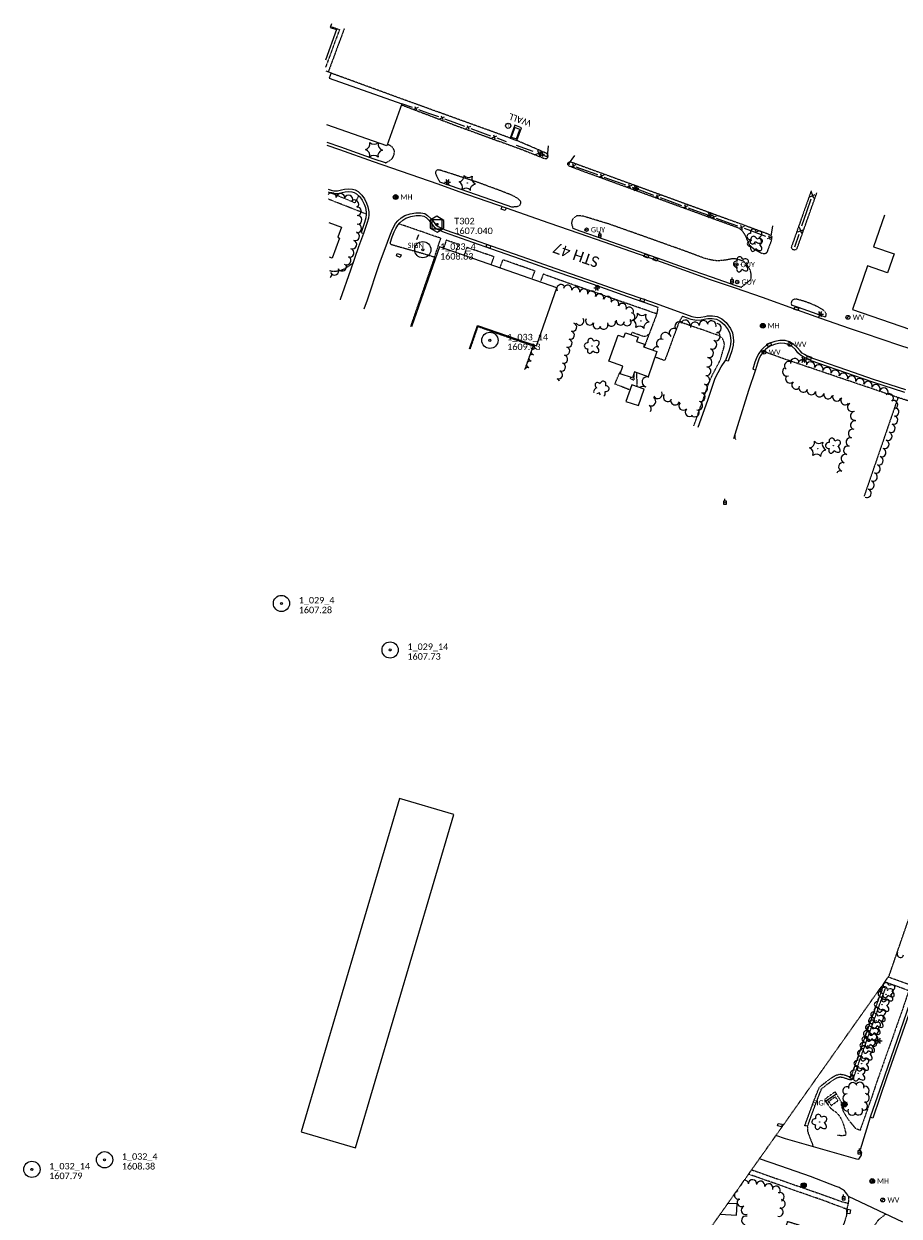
# Model space of a CAD drawing. Extents: x 386237 to 390135, y 96958 to 113752.
# Tile 16 of 116: x 386454 to 387263, y 98474 to 99576. Entities that reach past the tile are written whole.
import ezdxf
from ezdxf.enums import TextEntityAlignment as Align
from ezdxf.lldxf.tags import DXFTag

# ---------------------------------------------------------------- set-up
doc = ezdxf.new("R2010")
doc.units = 0
doc.header["$MEASUREMENT"] = 0
doc.linetypes.add('Wisdot3', pattern=[0.1875, 0.125, -0.0625])
doc.linetypes.add('Wisdot5', pattern=[0.1, 0.05, -0.05])
for name, color, linetype, lineweight in [('E_BLD', 231, 'Continuous', 25), ('E_DRN', 41, 'Continuous', 18), ('E_DWY', 51, 'Wisdot3', 18), ('E_LAND_Vegetation', 81, 'Continuous', 18), ('E_LTG', 21, 'Continuous', 25), ('E_MAP_Control', 131, 'Continuous', 18), ('E_MAP_GridLines', 131, 'Continuous', 18), ('E_MAP_Limits', 81, 'Wisdot3', 18), ('E_MAP_PassPoints', 41, 'Continuous', 18), ('E_MISCPROP', 31, 'Continuous', 18), ('E_MISCPROP_Railing', 31, 'Continuous', 18), ('E_MISCPROP_Solid', 231, 'Continuous', 18), ('E_PATH_Sidewalk', 51, 'Wisdot5', 18), ('E_RDWY', 21, 'Continuous', 25), ('E_RDWY_Name', 21, 'Continuous', 18), ('E_SGN', 21, 'Continuous', 18), ('E_UTL_EGuyWire', 201, 'Continuous', 25), ('E_UTL_EPowerPole', 231, 'Eelec', 25), ('E_UTL_MH', 31, 'Continuous', 18), ('E_UTL_SAN', 81, 'Continuous', 25), ('E_UTL_W', 171, 'Continuous', 25), ('E_WAL', 41, 'Continuous', 25)]:
    doc.layers.add(name, color=color, linetype=linetype, lineweight=lineweight)
doc.styles.add('CalibriLight', font='calibril.ttf')
tags = doc.linetypes.add('Eelec', pattern='A,0.275,-0.05,["E",CalibriLight,S=0.07,R=0,X=-0.025,Y=-0.035],-0.05,0.875', length=1.25).pattern_tags.tags
tags[6] = DXFTag(74, 10)

# ---------------------------------------------------------------- blocks, each defined once
blk = doc.blocks.new('PP')
at = {"layer": 'E_MAP_PassPoints', "lineweight": 0}
for radius in [7.5, 0.96]:
    blk.add_circle((0, 0), radius, dxfattribs=at)
blk = doc.blocks.new('TP_2')
at = {"layer": 'E_MAP_Control', "lineweight": 0, "flags": 128}
for points in [[(-6.4, 3.8), (-6.4, -3.6), (0, -7.4), (6.4, -3.7), (6.4, 3.6), (-0.1, 7.4)], [(-4.5, -4.5), (-4.5, 4.5), (4.5, 4.5), (4.5, -4.5)]]:
    blk.add_lwpolyline(points, close=True, dxfattribs=at)
at = {"layer": 'E_MAP_Control', "lineweight": 0}
blk.add_circle((0, 0), 0.871, dxfattribs=at)
blk = doc.blocks.new('PP_4')
at = {"layer": 'E_MAP_PassPoints', "lineweight": 0}
for radius in [7.5, 0.96]:
    blk.add_circle((0, 0), radius, dxfattribs=at)
blk = doc.blocks.new('PP_5')
at = {"layer": 'E_MAP_PassPoints', "lineweight": 0}
for radius in [7.5, 0.96]:
    blk.add_circle((0, 0), radius, dxfattribs=at)
blk = doc.blocks.new('PP_8')
at = {"layer": 'E_MAP_PassPoints', "lineweight": 0}
for radius in [7.5, 0.96]:
    blk.add_circle((0, 0), radius, dxfattribs=at)
blk = doc.blocks.new('PP_9')
at = {"layer": 'E_MAP_PassPoints', "lineweight": 0}
for radius in [7.5, 0.96]:
    blk.add_circle((0, 0), radius, dxfattribs=at)
blk = doc.blocks.new('INLET')
at = {"color": 0, "linetype": 'ByBlock', "lineweight": -2, "transparency": 16777216, "flags": 128}
blk.add_lwpolyline([(-7.5, 10), (7.5, 10), (7.5, 0), (-7.5, 0)], close=True, dxfattribs=at)
blk = doc.blocks.new('LPOL')
at = {"color": 0, "linetype": 'ByBlock', "lineweight": -2, "transparency": 16777216}
for p, q in [((-4, 0), (-1.5, 0)), ((-0.8, 1.3), (-2, 3.5)), ((0.8, 1.3), (2, 3.5)), ((1.5, 0), (4, 0)), ((-2, -3.5), (-0.8, -1.3)), ((2, -3.5), (0.8, -1.3))]:
    blk.add_line(p, q, dxfattribs=at)
for radius in [1.5, 1.5, 1.5, 0.125]:
    blk.add_circle((0, 0), radius, dxfattribs=at)
blk = doc.blocks.new('MH')
at = {"color": 0, "linetype": 'ByBlock', "lineweight": -2, "transparency": 16777216}
for radius in [5, 4, 1.5]:
    blk.add_circle((0, 0), radius, dxfattribs=at)
at = {"color": 0, "linetype": 'ByBlock', "lineweight": -2, "transparency": 16777216, "style": 'CalibriLight'}
blk.add_text('MH', height=10.8, dxfattribs=at).set_placement((10, 0), align=Align.MIDDLE_LEFT)
blk = doc.blocks.new('CTRE')
at = {"color": 0, "linetype": 'ByBlock', "lineweight": -2, "transparency": 16777216}
blk.add_circle((0, 0), 0.223, dxfattribs=at)
for centre, start, end in [((-12, 9), 280.2067, 5.9716), ((-13.8, -5.9), 340.2113, 65.9762), ((1.8, 14.9), 220.2113, 305.9762), ((13.8, 5.9), 160.2113, 245.9762), ((-1.8, -14.9), 40.2113, 125.9762)]:
    blk.add_arc(centre, 7.87, start, end, dxfattribs=at)
at = {"color": 0, "linetype": 'ByBlock', "lineweight": -2, "transparency": 16777216, "extrusion": (0, 0, -1)}
blk.add_arc((-12, -9), 7.87, 354.0728, 79.7489, dxfattribs=at)
blk = doc.blocks.new('POLE')
at = {"color": 0, "linetype": 'ByBlock', "lineweight": -2, "transparency": 16777216}
for radius in [4.46, 3.35, 2.23, 1.12]:
    blk.add_circle((0, 0), radius, dxfattribs=at)
blk = doc.blocks.new('PPOL')
at = {"color": 0, "linetype": 'ByBlock', "lineweight": -2, "transparency": 16777216}
blk.add_line((-0.1, 4.5), (-0.1, 11.6), dxfattribs=at)
at = {"color": 0, "linetype": 'ByBlock', "lineweight": -2, "transparency": 16777216, "flags": 128}
blk.add_lwpolyline([(-4.6, -4.5), (4.4, -4.5), (4.4, 4.5), (-4.6, 4.5)], close=True, dxfattribs=at)
at = {"color": 0, "linetype": 'ByBlock', "lineweight": -2, "transparency": 16777216}
blk.add_circle((0, 0), 0.582, dxfattribs=at)
blk = doc.blocks.new('SIGN')
at = {"color": 0, "linetype": 'ByBlock', "lineweight": -2, "transparency": 16777216, "style": 'CalibriLight'}
blk.add_text('SIGN', height=12, dxfattribs=at).set_placement((0, 0), align=Align.MIDDLE_CENTER)
blk = doc.blocks.new('TANK')
at = {"color": 0, "linetype": 'ByBlock', "lineweight": -2, "transparency": 16777216}
blk.add_circle((0, 0), 10.9, dxfattribs=at)
at = {"color": 0, "linetype": 'ByBlock', "lineweight": -2, "transparency": 16777216, "style": 'CalibriLight'}
blk.add_text('T', height=10.8, dxfattribs=at).set_placement((0, 0), align=Align.MIDDLE_CENTER)
blk = doc.blocks.new('DTRE')
at = {"color": 0, "linetype": 'ByBlock', "lineweight": -2, "transparency": 16777216}
blk.add_circle((-0.2, 0), 0.183, dxfattribs=at)
for centre, major_axis, ratio in [((-5.9, 0.2), (4.93, -0.12), 0.832022), ((-1.9, 5.3), (1.36, -4.98), 0.782863), ((4.1, 2.7), (-5.27, -2.93), 0.691916), ((-2.5, -5.2), (1.8, 4.86), 0.716896), ((3.5, -3.7), (-5.01, 4.58), 0.560249)]:
    blk.add_ellipse(centre, major_axis=major_axis, ratio=ratio, start_param=1.570796, end_param=4.712389, dxfattribs=at)
blk = doc.blocks.new('WV')
at = {"color": 0, "linetype": 'ByBlock', "lineweight": -2, "transparency": 16777216}
blk.add_line((-2.8, -2.8), (2.8, 2.8), dxfattribs=at)
blk.add_circle((0, 0), 4, dxfattribs=at)
at = {"color": 0, "linetype": 'ByBlock', "lineweight": -2, "transparency": 16777216, "style": 'CalibriLight'}
blk.add_text('WV', height=10.8, dxfattribs=at).set_placement((10, 0), align=Align.MIDDLE_LEFT)
blk = doc.blocks.new('SAMH')
at = {"color": 0, "linetype": 'ByBlock', "lineweight": -2, "transparency": 16777216}
for radius in [5, 4, 1.5]:
    blk.add_circle((0, 0), radius, dxfattribs=at)
at = {"color": 0, "linetype": 'ByBlock', "lineweight": -2, "transparency": 16777216, "style": 'CalibriLight'}
blk.add_text('MH', height=10.8, dxfattribs=at).set_placement((10, 0), align=Align.MIDDLE_LEFT)
blk = doc.blocks.new('GUY')
at = {"color": 0, "linetype": 'ByBlock', "lineweight": -2, "transparency": 16777216}
for radius in [4, 0.5]:
    blk.add_circle((0, 0), radius, dxfattribs=at)
at = {"color": 0, "linetype": 'ByBlock', "lineweight": -2, "transparency": 16777216, "style": 'CalibriLight'}
blk.add_text('GUY', height=12, dxfattribs=at).set_placement((10, 0), align=Align.MIDDLE_LEFT)

msp = doc.modelspace()

# ---------------------------------------------------------------- linework, layer by layer
at = {"layer": 'E_BLD'}
for p, q in [((386742.8, 99571), (386732.6, 99542.7)), ((386738.1, 99576.3), (386736.9, 99573)), ((386736.9, 99573), (386742.8, 99571)), ((386732.8, 99532.9), (386737.8, 99531.1)), ((386737.8, 99531.1), (386736, 99526)), ((386736, 99526), (386736, 99526)), ((386736, 99526), (386803.2, 99502.4)), ((386803.2, 99502.4), (386789.5, 99463.4)), ((386803.2, 99502.4), (386803.2, 99502.4)), ((386789.5, 99463.4), (386733.8, 99483)), ((386907.6, 99480.3), (386904.4, 99471.6)), ((386912.4, 99478.5), (386907.6, 99480.3)), ((386904.4, 99471.6), (386909.2, 99469.8)), ((386909.2, 99469.8), (386912.4, 99478.5)), ((386735.7, 99392.6), (386747.3, 99388.4)), ((387249.6, 99399.2), (387239.6, 99370.1)), ((386747.3, 99388.4), (386743.9, 99378.9)), ((386747.3, 99388.4), (386747.3, 99388.4)), ((386745.6, 99378.2), (386738.8, 99359.6)), ((386743.9, 99378.9), (386745.6, 99378.2)), ((386838, 99370.1), (386812.2, 99296.2)), ((386946.6, 99332.1), (386838, 99370.1)), ((387239.6, 99370.1), (387239.6, 99370.1)), ((387239.6, 99370.1), (387258.5, 99363.6)), ((386738.8, 99359.6), (386736.4, 99360.5)), ((386738.8, 99359.6), (386738.8, 99359.6)), ((387258.5, 99363.6), (387252.5, 99346.1)), ((387233.9, 99352.5), (387220, 99312.2)), ((387252.5, 99346.1), (387233.9, 99352.5)), ((387233.9, 99352.5), (387233.9, 99352.5)), ((387252.5, 99346.1), (387252.5, 99346.1)), ((386927.8, 99278.4), (386946.6, 99332.1)), ((386946.6, 99332.1), (386946.6, 99332.1)), ((387220, 99312.2), (387220, 99312.2)), ((387220, 99312.2), (387281.6, 99291)), ((386865.7, 99275.9), (386873.3, 99297.4)), ((386873.3, 99297.4), (386873.3, 99297.4)), ((386873.3, 99297.4), (386927.8, 99278.4)), ((386994.8, 99264.2), (387003.2, 99288.5)), ((387003.2, 99288.5), (387003.2, 99288.5)), ((387003.2, 99288.5), (387008.7, 99286.6)), ((387008.7, 99286.6), (387010.1, 99290.5)), ((387008.7, 99286.6), (387008.7, 99286.6)), ((387010.1, 99290.5), (387010.1, 99290.5)), ((387010.1, 99290.5), (387021.8, 99286.5)), ((387021.8, 99286.5), (387020.4, 99282.5)), ((387020.4, 99282.5), (387020.4, 99282.5)), ((387020.4, 99282.5), (387027.6, 99280)), ((387027.6, 99280), (387026.7, 99277.6)), ((387026.7, 99277.6), (387039.2, 99273.3)), ((387027.6, 99280), (387027.6, 99280)), ((387039.2, 99273.3), (387031.2, 99250)), ((387039.2, 99273.3), (387039.2, 99273.3)), ((387007.6, 99259.8), (386994.8, 99264.2)), ((386994.8, 99264.2), (386994.8, 99264.2)), ((387005.1, 99252.7), (387007.6, 99259.8)), ((387007.6, 99259.8), (387007.6, 99259.8)), ((387016.5, 99248.8), (387005.1, 99252.7)), ((387005.1, 99252.7), (387005.1, 99252.7)), ((387018.4, 99254.4), (387016.5, 99248.8)), ((387031.2, 99250), (387018.4, 99254.4)), ((387018.4, 99254.4), (387018.4, 99254.4)), ((387015.8, 99242.6), (387010.5, 99227.2)), ((387027.3, 99238.6), (387015.8, 99242.6)), ((387022, 99223.2), (387027.3, 99238.6)), ((387027.3, 99238.6), (387027.3, 99238.6)), ((387010.5, 99227.2), (387022, 99223.2)), ((387113.5, 98485), (387104.8, 98485.6)), ((387112.9, 98474.6), (387113.5, 98485)), ((387097.7, 98475.6), (387112.9, 98474.6))]:
    msp.add_line(p, q, dxfattribs=at)
at = {"layer": 'E_DWY', "flags": 128}
for points in [[(386750, 99572), (386735.2, 99532)], [(386903.3, 99470.7), (386811.8, 99503.7), (386737.6, 99530.7)], [(386802.8, 99501.4), (386856, 99481.2), (386914.2, 99460.1), (386934.8, 99451.9), (386936.2, 99451.7), (386937.2, 99451.8), (386938.3, 99452.7), (386938.6, 99453.6), (386938.4, 99454.8), (386937.6, 99456.1), (386936.4, 99456.8), (386909.7, 99468.3)], [(386788, 99447.6), (386791.9, 99449.8), (386794.6, 99452.2), (386796, 99454.8), (386796.3, 99457), (386796.3, 99459.1), (386795.5, 99460.7), (386794.4, 99462.2), (386793.3, 99463.1), (386792.2, 99463.8), (386789.9, 99464.7)], [(386969, 99440.5), (386958.4, 99444.5), (386957.5, 99445), (386956.8, 99446), (386956.8, 99447.2), (386957.2, 99448), (386958.2, 99448.6), (386959.5, 99448.6), (386961, 99448.1), (387106, 99395.3)], [(386904.3, 99407), (386909, 99407.4), (386911.1, 99407.7), (386912.5, 99408.6), (386913.2, 99409.9), (386913.4, 99411.6), (386912.5, 99412.9), (386910.7, 99414.6), (386905.2, 99417.7), (386893.9, 99422.1), (386873.6, 99429.6), (386850.1, 99437.3), (386838.4, 99441), (386836.4, 99441.2), (386835.1, 99440.5), (386834.4, 99439.3), (386834.3, 99437.9), (386834.9, 99436.6), (386838.3, 99430)], [(387106, 99395.3), (387141.4, 99382.3), (387144.2, 99380.8), (387145.2, 99378.3), (387144.9, 99375.8), (387140.8, 99364.9), (387139.5, 99363.7), (387137.7, 99363.5), (387135.8, 99364), (387129.1, 99367.8), (387125.2, 99371.4), (387123.4, 99374.8), (387121.9, 99378.7), (387120.5, 99381.5), (387118.6, 99384.2), (387116.6, 99386.2), (387115.5, 99387.1), (387036.7, 99415.8), (386969, 99440.5)], [(387181.8, 99421.8), (387163.7, 99370.6), (387163.4, 99369.1), (387163.7, 99368.4), (387164.6, 99367.8), (387165.7, 99367.5), (387166.8, 99367.3), (387167.8, 99367.7), (387168.7, 99368.3), (387187.1, 99420)], [(387117, 99332.5), (387125, 99339), (387125.9, 99340.1), (387126.4, 99341.7), (387126.3, 99344.9), (387125.6, 99348.4), (387122.9, 99352.8), (387119.1, 99356.7), (387114.5, 99358.3), (387111.8, 99358.9), (387108.3, 99358.9), (387104.2, 99358), (387100.2, 99357.5), (387095.4, 99357.1), (387090.8, 99357.6), (387083.9, 99359.2), (387059.7, 99368.1), (387030.5, 99378.5), (386995.5, 99390.9), (386971.6, 99398.2), (386966.7, 99398.9), (386964.8, 99398.6), (386962.2, 99396.8), (386961, 99395.4), (386960.5, 99393.8), (386960.2, 99392.2), (386960.5, 99390), (386961.6, 99387)], [(386792.4, 99373.6), (386792.8, 99372.5), (386803.2, 99369.5), (386821.1, 99364.5), (386833.5, 99360.7), (386811.3, 99296.5)], [(386758.2, 99355.3), (386753.5, 99351.8), (386749.4, 99349.1), (386746.1, 99347.9), (386742.5, 99347.3), (386738.2, 99347.4), (386736.7, 99347.8)], [(387040.1, 99314.3), (387038.9, 99307.8), (387027.3, 99277.4)], [(387195.1, 99305), (387195.8, 99307.2), (387195.7, 99308.6), (387195, 99309.7), (387193.9, 99310.9), (387192, 99312.2), (387187.8, 99314.6), (387181.7, 99317.4), (387175.6, 99319.6), (387171.2, 99320.9), (387168.2, 99321.6), (387165.9, 99321.5), (387164.4, 99320.6), (387163.6, 99319.5), (387163.4, 99318.4), (387163.4, 99317.6), (387163.6, 99316.2)], [(387062.8, 99306.1), (387059.6, 99300.7), (387046.6, 99265.5), (387046, 99265.1), (387045.7, 99265.1), (387037.4, 99268.1)], [(386866.5, 99275.6), (386873.7, 99296.4), (386924.6, 99278.5), (386916.8, 99256.5)], [(387298, 99226.2), (387296, 99219.7), (387281.3, 99224.4), (387262.1, 99230.7), (387230.7, 99139.4)], [(387111.1, 99196.1), (387111.4, 99193), (387111.9, 99191.9)], [(387178.3, 98556.3), (387186.3, 98578.3), (387189.6, 98586.8), (387191.3, 98591.1), (387191.8, 98591.8), (387192.3, 98592.2), (387193, 98592.7), (387196.9, 98595.9), (387201.9, 98599.5), (387205.7, 98601.8), (387207.8, 98602.4), (387208.7, 98602.5), (387209.8, 98602.4), (387211, 98602.2), (387212.7, 98601.7), (387214.1, 98601.2), (387215.7, 98600.7), (387216.9, 98600.3), (387217.7, 98600.1), (387218.5, 98600), (387219, 98600), (387219.7, 98600.3), (387220.3, 98600.6), (387220.6, 98601), (387221, 98601.7), (387221.5, 98603), (387221.8, 98604.1), (387222.1, 98604.8), (387229.5, 98625.7), (387250.6, 98684.6), (387246.8, 98685.9)], [(387178.6, 98557.1), (387175.9, 98557.2), (387183.9, 98579.2), (387187.3, 98587.7), (387189.1, 98592.3), (387190, 98593.5), (387190.7, 98594.1), (387191.5, 98594.7), (387195.4, 98597.8), (387200.5, 98601.6), (387204.7, 98604.1), (387207.2, 98604.8), (387208.6, 98605.1), (387210.2, 98604.8), (387211.5, 98604.6), (387213.4, 98604.1), (387214.9, 98603.6), (387216.5, 98603), (387217.5, 98602.7), (387218.1, 98602.6), (387218.7, 98602.5), (387218.5, 98602.5), (387218.6, 98602.5), (387218.6, 98602.5), (387218.5, 98602.4), (387218.7, 98602.8), (387219.1, 98603.8), (387219.5, 98604.9), (387219.8, 98605.7), (387227.1, 98626.5), (387247.4, 98683), (387245.3, 98683.8)], [(387178.3, 98556.3), (387178.3, 98552.9), (387179.3, 98549.6), (387183.9, 98537.8)], [(387216.5, 98491.9), (387216.1, 98485.7), (387215.8, 98484.4), (387215.3, 98482.7), (387215, 98481.5), (387214.7, 98480.5), (387214.5, 98479.7), (387214.4, 98478.7), (387214.4, 98477.6), (387214.5, 98476.7), (387214.6, 98475.7), (387214.4, 98474.3), (387213.8, 98472.4), (387213.1, 98470), (387212.4, 98468), (387211.5, 98465.6), (387210.7, 98463.3), (387209.8, 98461.4), (387209, 98460.1), (387208.4, 98459.4), (387207.2, 98458.2), (387206.2, 98457.5), (387204.5, 98456.7), (387203.5, 98456.4), (387202.7, 98456.1), (387200.6, 98456.2), (387193.5, 98458.1), (387177.1, 98463.3), (387159.8, 98468.7), (387154.9, 98452.8), (387142.5, 98412.1), (387138.7, 98399.5), (387128.2, 98366.9), (387125, 98356), (387125, 98356), (387124.1, 98354.9), (387122.4, 98353.9), (387120.9, 98352.8), (387119.6, 98352.2), (387118.4, 98351.8), (387117.3, 98351.5), (387116.5, 98351.4), (387115.3, 98351.5), (387068.9, 98362.2)], [(387250.8, 98475.6), (387245.3, 98471.3), (387244.1, 98470.3), (387243.1, 98469.2), (387241.5, 98467), (387240.5, 98465.4), (387239.5, 98463.6), (387238.5, 98461.6), (387237.7, 98459.6), (387236.9, 98457.5), (387236.4, 98456.1), (387235.8, 98454.4), (387229.5, 98437.1), (387222.3, 98416.1), (387221.6, 98412.8), (387221.5, 98410.8), (387221.7, 98409.2), (387222, 98408), (387222.5, 98407.5), (387223, 98407.1), (387223.9, 98406.7), (387224.5, 98406.5), (387225.3, 98406.2), (387236.2, 98403.2), (387236.8, 98402.9), (387245, 98399.9)]]:
    msp.add_lwpolyline(points, dxfattribs=at)
at = {"layer": 'E_LAND_Vegetation'}
for centre, radius, start, end in [((386768.1, 99465.4), 5.72, 285.7328, 11.4977), ((386767.9, 99454.5), 5.72, 345.7328, 71.4977), ((386777.7, 99470.6), 5.72, 225.7328, 310.2136), ((386786.8, 99454), 5.72, 105.7328, 191.4977), ((386787.1, 99464.9), 5.72, 166.8601, 251.4977), ((386777.2, 99448.8), 5.72, 45.7328, 131.4977), ((386738.5, 99416), 4.04, 354.4162, 145.0388), ((386746.6, 99415.3), 4.04, 355.1235, 175.1235), ((386753.8, 99413.7), 4.04, 337.1437, 157.1437), ((386759.3, 99409.4), 4.04, 310.4894, 130.4894), ((386761.6, 99403), 4.04, 273.8619, 93.8619), ((386762.2, 99395), 4.04, 273.8619, 93.8619), ((386760, 99379.8), 4.04, 251.8948, 71.8948), ((386761.9, 99387.1), 4.04, 267.6546, 87.6546), ((386757.5, 99372.2), 4.04, 251.2875, 71.2875), ((386752.1, 99357.5), 4.04, 236.9093, 56.9093), ((386754.9, 99364.5), 4.04, 251.2875, 71.2875), ((386741, 99348), 4.04, 205.0067, 25.0067), ((386747.9, 99351.8), 4.04, 210.0357, 30.0357), ((386734.4, 99344.9), 4.04, 307.365, 2.0665), ((386945.2, 99327.1), 3.85, 60.0082, 75.9166), ((386950.3, 99331.3), 3.85, 175.089, 211.348), ((386950.3, 99331.3), 3.85, 31.348, 166.8467), ((386956.6, 99330.8), 3.85, 346.6815, 166.6815), ((386964.1, 99329), 3.85, 346.6815, 166.6815), ((386971.6, 99327.3), 3.85, 346.6815, 166.6815), ((386978.8, 99325.5), 3.85, 340.7728, 160.7728), ((386986.1, 99322.9), 3.85, 340.7728, 160.7728), ((386993.4, 99320.4), 3.85, 340.7728, 160.7728), ((387000.1, 99317.2), 3.85, 333.9698, 153.9698), ((387007.1, 99313.9), 3.85, 335.16, 155.16), ((387013.6, 99310.4), 3.85, 327.0898, 147.0898), ((386967.7, 99301.5), 3.85, 214.258, 34.258), ((386977, 99301.6), 3.85, 153.0859, 333.0859), ((387014.9, 99305.3), 3.85, 258.8372, 78.8372), ((386959, 99288.5), 3.85, 253.3388, 73.3388), ((386961.2, 99295.9), 3.85, 253.3388, 73.3388), ((386983.9, 99298.1), 3.85, 154.8497, 334.8497), ((386990, 99297.6), 3.85, 191.2627, 11.2627), ((386997.1, 99300.5), 3.85, 190.6118, 10.6118), ((387005.3, 99301.6), 3.85, 169.9243, 349.9243), ((387011.5, 99300.9), 3.85, 209.9886, 29.9886), ((387054.7, 99290.5), 4.14, 51.8305, 231.8305), ((387059.9, 99296.7), 4.14, 47.5805, 227.5805), ((387065.5, 99298.2), 4.14, 344.3516, 164.3516), ((387074.4, 99296.3), 4.14, 11.4954, 191.4954), ((387082.4, 99297.8), 4.14, 6.0274, 186.0274), ((387089.7, 99297.5), 4.14, 343.6648, 163.6648), ((387094.6, 99294.9), 4.14, 264.574, 84.574), ((386928.3, 99279.2), 3.18, 70.2686, 72.8938), ((386956.8, 99281.1), 3.85, 253.3388, 73.3388), ((387042.8, 99280.7), 4.14, 59.0307, 239.0307), ((387046.9, 99286.8), 4.14, 33.0855, 213.0855), ((387090.3, 99279.7), 4.14, 247.1397, 67.1397), ((387093.6, 99287.3), 4.14, 247.1397, 67.1397), ((386924, 99267.3), 3.18, 70.2686, 250.2686), ((386926.1, 99273.2), 3.18, 70.2686, 250.2686), ((386928.3, 99279.2), 3.18, 177.8376, 250.2686), ((386952.7, 99266.2), 3.85, 254.6705, 74.6705), ((386954.7, 99273.7), 3.85, 254.6705, 74.6705), ((387039.3, 99273.5), 4.14, 65.7315, 163.7584), ((387087.4, 99271.8), 4.14, 249.8841, 69.8841), ((386921.8, 99261.3), 3.18, 70.2686, 250.2686), ((386950.7, 99259), 3.85, 250.3408, 70.3408), ((387084.9, 99255.1), 4.14, 263.0163, 83.0163), ((387085.9, 99263.3), 4.14, 262.3447, 82.3447), ((387161.1, 99260.1), 4.01, 51.6355, 231.6355), ((387166.6, 99262.9), 4.01, 9.2903, 189.2903), ((387173.8, 99261.8), 4.01, 349.7506, 169.7506), ((387181.2, 99259.7), 4.01, 341.2859, 161.2859), ((387188.8, 99257.1), 4.01, 341.2859, 161.2859), ((386919.7, 99255.3), 3.18, 70.2686, 157.0247), ((386948.1, 99251.7), 3.85, 250.3408, 70.3408), ((386945.5, 99244.5), 3.85, 20.326, 70.3408), ((387030.1, 99245.2), 4.74, 73.5309, 253.5309), ((387032.8, 99254.4), 4.74, 241.2466, 255.5579), ((387083.9, 99246.8), 4.14, 263.0163, 83.0163), ((387159.2, 99254.6), 4.01, 112.4881, 292.4881), ((387162.2, 99248.1), 4.01, 135.0205, 315.0205), ((387196.4, 99254.6), 4.01, 341.2859, 161.2859), ((387204, 99252), 4.01, 341.2859, 161.2859), ((387211.6, 99249.4), 4.01, 341.2859, 161.2859), ((387219.2, 99246.9), 4.01, 341.2859, 161.2859), ((387226.8, 99244.3), 4.01, 341.2859, 161.2859), ((387026.4, 99236.1), 4.74, 64.3607, 126.7819), ((387081.9, 99239.1), 4.14, 254.5598, 74.5598), ((387167.9, 99242.4), 4.01, 135.0205, 315.0205), ((387174.5, 99239.7), 4.01, 159.4716, 339.4716), ((387181.9, 99237.3), 4.01, 165.9727, 345.9727), ((387234.3, 99241.7), 4.01, 341.2859, 161.2859), ((387241.6, 99238.7), 4.01, 337.2495, 157.2495), ((387249, 99235.6), 4.01, 337.2495, 157.2495), ((387033.9, 99227.1), 4.14, 241.0906, 61.0906), ((387039.9, 99233.9), 4.14, 207.9856, 27.9856), ((387049.2, 99231.2), 4.14, 144.0527, 324.0527), ((387056, 99228), 4.14, 163.2869, 343.2869), ((387063.6, 99223.1), 4.14, 136.2071, 316.2071), ((387077.3, 99223.2), 4.14, 253.6418, 73.6418), ((387079.6, 99231.2), 4.14, 253.6418, 73.6418), ((387189.7, 99235.3), 4.01, 165.9727, 345.9727), ((387197.4, 99233.5), 4.01, 167.4744, 347.4744), ((387205.5, 99231.5), 4.01, 158.2168, 338.2168), ((387213.3, 99228), 4.01, 139.7889, 319.7889), ((387253.9, 99230.3), 4.01, 313.3266, 133.3266), ((387257.9, 99224.1), 4.01, 296.4009, 116.4009), ((387029.8, 99220.1), 4.14, 328.073, 56.3099), ((387069.5, 99217.2), 4.14, 134.252, 314.252), ((387074.2, 99217), 4.14, 220.8186, 40.8186), ((387219.3, 99221.8), 4.01, 117.9835, 297.9835), ((387222.2, 99213.7), 4.01, 95.7024, 275.7024), ((387259, 99217.3), 4.01, 267.6607, 87.6607), ((387222.2, 99205.2), 4.01, 75.6931, 255.6931), ((387255.4, 99202.4), 4.01, 251.8496, 71.8496), ((387257.9, 99210), 4.01, 251.8496, 71.8496), ((387218.1, 99189.6), 4.01, 73.2173, 253.2173), ((387220.2, 99197.4), 4.01, 75.6931, 255.6931), ((387252.6, 99195), 4.01, 249.1928, 69.1928), ((387215.8, 99181.9), 4.01, 73.2173, 253.2173), ((387247, 99179.9), 4.01, 250.7845, 70.7845), ((387249.8, 99187.5), 4.01, 249.1928, 69.1928), ((387213.5, 99174.3), 4.01, 73.2173, 253.2173), ((387244.4, 99172.3), 4.01, 250.7845, 70.7845), ((387208.9, 99158.9), 4.01, 73.2173, 149.9568), ((387211.2, 99166.6), 4.01, 73.2173, 253.2173), ((387239, 99157.3), 4.01, 249.1196, 69.1196), ((387241.7, 99164.8), 4.01, 250.7845, 70.7845), ((387236.1, 99149.8), 4.01, 249.1196, 69.1196), ((387233.3, 99142.3), 4.01, 249.1196, 69.1196), ((387264.3, 98716), 3.06, 149.0683, 350.0793), ((387261.1, 98720.6), 3.05, 274.9674, 280.1642), ((387226.8, 98593.5), 4.02, 341.0126, 160.9973), ((387215, 98589.5), 4.02, 55.6079, 235.5926), ((387215.1, 98582.7), 4.02, 90.2378, 270.2225), ((387220.3, 98593.2), 4.02, 18.5067, 198.4913), ((387231.5, 98589.8), 4.02, 293.0593, 113.0439), ((387231.6, 98583.1), 4.02, 261.4177, 81.4024), ((387215.4, 98574.9), 4.02, 95.3037, 275.2884), ((387230, 98575.7), 4.02, 248.532, 68.5167), ((387219.7, 98571.1), 4.02, 156.387, 336.3716), ((387225.5, 98571.3), 4.02, 208.5278, 28.5125), ((387115.3, 98499.2), 4, 51.9618, 64.3886), ((387120.2, 98502.9), 4, 12.1888, 94.3823), ((387127.5, 98503.4), 4, 356.0787, 176.0634), ((387135, 98502.1), 4, 344.8139, 164.7986), ((387142.5, 98499.8), 4, 341.2296, 161.2143), ((387149.3, 98497.5), 4, 321.4627, 141.4473), ((387114.8, 98493.3), 4, 167.0981, 283.5675), ((387115.3, 98499.2), 4, 224.9782, 231.9465), ((387114.8, 98493.3), 4, 103.5829, 122.2688), ((387117.4, 98486.6), 4, 121.2638, 301.2485), ((387152.9, 98491.7), 4, 293.8951, 113.8798), ((387153.7, 98485.1), 4, 258.9089, 78.8936), ((387121.1, 98479.2), 4, 113.6848, 293.6694), ((387152, 98477.5), 4, 253.5373, 73.5219), ((387121.5, 98469.8), 4, 73.2701, 253.2548)]:
    msp.add_arc(centre, radius, start, end, dxfattribs=at)
for centre, major_axis, ratio, start_param, end_param in [((386984.7, 99237.5), (3.99, 2.13), 0.560249, 1.570796, 3.151381), ((386985, 99241.6), (2.65, -2.21), 0.716896, 1.570796, 4.712389), ((386989.2, 99242.6), (-1.17, -3.07), 0.832022, 1.570796, 4.712389), ((386991.5, 99238.9), (-3.43, 0.25), 0.782863, 1.570796, 4.712389), ((386984.7, 99237.5), (3.99, 2.13), 0.560249, 4.111506, 4.712389), ((386988.6, 99235.7), (-0.67, 3.97), 0.691916, 1.570796, 2.07959), ((386988.6, 99235.7), (-0.67, 3.97), 0.691916, 3.501376, 4.712389)]:
    msp.add_ellipse(centre, major_axis=major_axis, ratio=ratio, start_param=start_param, end_param=end_param, dxfattribs=at)
at = {"layer": 'E_MAP_GridLines', "lineweight": 13, "flags": 128}
msp.add_lwpolyline([(386710.2, 98551.8), (386760.4, 98537), (386851.4, 98845.1), (386801.1, 98860)], close=True, dxfattribs=at)
at = {"layer": 'E_MAP_Limits', "lineweight": 0, "flags": 128}
for points in [[(387254, 98696.2), (387311.2, 98861.6)], [(387026.5, 98375), (387254, 98696.2)]]:
    msp.add_lwpolyline(points, dxfattribs=at)
at = {"layer": 'E_MISCPROP_Railing'}
for p, q in [((386818.3, 99498.8), (386814, 99497.1)), ((386817.1, 99496), (386815.7, 99499.6)), ((386841.4, 99487.4), (386839.9, 99491)), ((386842.5, 99490.1), (386838.3, 99488.5)), ((386866.7, 99481.2), (386862.5, 99479.6)), ((386865.5, 99478.5), (386864.1, 99482.1)), ((386890.9, 99472.3), (386886.6, 99470.7)), ((386889.7, 99469.6), (386888.3, 99473.2)), ((386933, 99457.7), (386926.3, 99455.2)), ((386931.1, 99453.4), (386928.9, 99459.1)), ((386962.9, 99442.9), (386961.3, 99446.8)), ((386964.1, 99445.8), (386959.6, 99444.1)), ((386990, 99436.3), (386985.5, 99434.6)), ((386988.8, 99433.3), (386987.3, 99437.3)), ((387016, 99426.8), (387011.4, 99425.1)), ((387014.7, 99423.9), (387013.2, 99427.8)), ((387041.9, 99417.4), (387037.3, 99415.6)), ((387040.6, 99414.4), (387039.1, 99418.3)), ((387180.7, 99416.4), (387185.6, 99418.4)), ((387184.4, 99414.9), (387182.2, 99420.6)), ((387067.8, 99407.9), (387063.3, 99406.1)), ((387066.6, 99404.9), (387065, 99408.8)), ((387093.8, 99398.4), (387089.2, 99396.6)), ((387092.5, 99395.4), (387091, 99399.3)), ((387119.7, 99388.9), (387115.1, 99387.1)), ((387118.4, 99385.9), (387116.9, 99389.8)), ((387144.3, 99376.4), (387142.8, 99380.3)), ((387169.4, 99383.9), (387174.3, 99385.9)), ((387173.1, 99382.4), (387170.9, 99388)), ((387145.6, 99379.4), (387141, 99377.6))]:
    msp.add_line(p, q, dxfattribs=at)
at = {"layer": 'E_MISCPROP_Railing', "flags": 128}
for points in [[(386813, 99498.9), (386803.2, 99502.4)], [(386827.4, 99493.8), (386818.8, 99496.9)], [(386837.3, 99490.3), (386827.4, 99493.8)], [(386851.7, 99485.1), (386843, 99488.2)], [(386861.5, 99481.4), (386851.7, 99485.1)], [(386909.7, 99468.3), (386913.9, 99480), (386907.7, 99482.5), (386903.3, 99470.7)], [(386875.8, 99476.2), (386867.2, 99479.3)], [(386885.6, 99472.5), (386875.8, 99476.2)], [(386900, 99467.3), (386891.3, 99470.4)], [(386903.3, 99470.7), (386909.7, 99468.3)], [(386924.7, 99458.1), (386909.4, 99463.8)], [(386938.5, 99463.5), (386937.6, 99453.3), (386933.7, 99454.7)], [(386958.5, 99446.1), (386957.4, 99446.5), (386963.3, 99454.6)], [(386973.9, 99440.4), (386964.6, 99443.8)], [(386984.4, 99436.5), (386973.9, 99440.4)], [(386999.8, 99430.9), (386990.5, 99434.3)], [(387010.3, 99427), (387003.7, 99429.5), (386999.8, 99430.9)], [(387025.7, 99421.4), (387016.5, 99424.8)], [(387036.3, 99417.6), (387025.7, 99421.4)], [(387051.7, 99412), (387042.4, 99415.3)], [(387177.9, 99402.6), (387181.9, 99414.3)], [(387062.2, 99408.1), (387051.7, 99412)], [(387077.6, 99402.5), (387068.3, 99405.9)], [(387088.1, 99398.6), (387077.6, 99402.5)], [(387173.3, 99389.4), (387177.9, 99402.6)], [(387103.5, 99393), (387094.2, 99396.4)], [(387114, 99389.1), (387103.5, 99393)], [(387129.4, 99383.5), (387120.2, 99386.9)], [(387140, 99379.6), (387129.4, 99383.5)], [(387146.2, 99389.6), (387144.6, 99379.9)], [(387166.6, 99370.1), (387170.6, 99381.7)]]:
    msp.add_lwpolyline(points, dxfattribs=at)
at = {"layer": 'E_PATH_Sidewalk', "flags": 128}
for points in [[(386737.2, 99573.8), (386745.6, 99571.1), (386732.7, 99536.2)], [(386770.2, 99400.4), (386735.3, 99414.1)], [(386763.3, 99417.2), (386759.7, 99410.8), (386737.2, 99420)], [(386833.5, 99360.7), (386839.3, 99377.9), (386800.6, 99391.3)], [(386853, 99364.9), (386855.6, 99372.3), (386844.2, 99376.2), (386841.9, 99368.8)], [(386885.8, 99353.4), (386888.6, 99360.8), (386863.3, 99369.5), (386860.7, 99362.2)], [(386923.5, 99340.2), (386926.4, 99347.7), (386896.5, 99358.1), (386893.9, 99350.6)], [(387038.9, 99308.1), (386983.2, 99327.4), (386948.6, 99339.5), (386933.9, 99344.8), (386931.2, 99337.5)], [(387073.4, 99204.7), (387087.6, 99245.3), (387091, 99252.6), (387096.1, 99262), (387097.9, 99266), (387101.1, 99276.7), (387101.6, 99280.3), (387100.8, 99283.6), (387099.5, 99285.6), (387097.5, 99287.3), (387095, 99288.5), (387059.6, 99300.8)], [(387031.8, 99289.2), (387029.2, 99287.5), (387027.8, 99287), (387026.9, 99287), (387015.9, 99291), (387015.1, 99288.8)], [(387262.1, 99230.7), (387154.4, 99267.2), (387137.8, 99273.2)], [(387014.1, 99237.7), (387000.3, 99243.2), (387005, 99254.4), (387005.6, 99254.1)], [(387017.8, 99252.7), (387017.9, 99246.7), (387014.6, 99248), (387015.2, 99249.2)], [(387020.2, 99253.8), (387020.7, 99240.9)], [(387250, 98690.5), (387255.9, 98688.3), (387265.7, 98684.8), (387272.1, 98682.4), (387266.1, 98664.5), (387256.5, 98637.3), (387248.2, 98614), (387241.9, 98596.4), (387238.6, 98586.2), (387231.8, 98566.8), (387228.7, 98558.1), (387227, 98553.1), (387223.4, 98554.4), (387220.9, 98557.4), (387216.9, 98562.1), (387213.6, 98567.2), (387211.6, 98570.8), (387210.5, 98574.2), (387210, 98575.9), (387210, 98577.7), (387209.8, 98578.9), (387209.4, 98580), (387208.7, 98581.2), (387207.4, 98583.2), (387206.5, 98584.7), (387205.6, 98586.1), (387204.2, 98588.4), (387204, 98588.7), (387194.6, 98582), (387194.4, 98581.7), (387194.4, 98581.3), (387196.4, 98578.3), (387199.2, 98574.3), (387200.7, 98572.9), (387202.4, 98571.5), (387204.5, 98570.2), (387206, 98568.6), (387207.2, 98567.3), (387208.4, 98565.6), (387209.7, 98563.3), (387210.5, 98561.4), (387211.1, 98560), (387211.8, 98558), (387212.4, 98556), (387213, 98553.9), (387213.3, 98552.5), (387213.5, 98551.7), (387213.8, 98550.5), (387213.9, 98549.7), (387213.9, 98549.6), (387213.2, 98548.4), (387211.9, 98548.2), (387210.1, 98548.1), (387208.2, 98548.2), (387206.8, 98548.3), (387206.1, 98548.4)], [(387274.4, 98689.2), (387273.7, 98687.3), (387262.7, 98691.3), (387253, 98694.7)], [(387206.6, 98580.5), (387204.2, 98584.1), (387197.9, 98579.7), (387200.4, 98576.1)], [(387200.4, 98576.1), (387206.6, 98580.5)], [(387214.6, 98480.1), (387208.7, 98482.4), (387192.3, 98488.5), (387168.4, 98496.8), (387152.2, 98502.6), (387123.9, 98512.5)], [(387126.8, 98516.6), (387158.9, 98505.3), (387196.8, 98492.1), (387210.3, 98487.2), (387216.1, 98485.6)]]:
    msp.add_lwpolyline(points, dxfattribs=at)
at = {"layer": 'E_RDWY', "flags": 128}
for points in [[(386788, 99447.6), (386777.7, 99451.2), (386746.7, 99462.1), (386734.2, 99466.4)], [(387358.9, 99249.9), (387336.7, 99256.2), (387307.5, 99265.2), (387281.2, 99273.4), (387263.9, 99278.8), (387231.1, 99289.9), (387217.4, 99294.7), (387190.9, 99303.8), (387169.1, 99311.6), (387136.8, 99323.1), (387111.7, 99331.7), (387088.6, 99339.7), (387063.9, 99348.5), (387039, 99357.3), (387015, 99365.6), (386990.4, 99374.3), (386967.3, 99382.3), (386939.5, 99392), (386899.9, 99405.9), (386856.4, 99420.9), (386836.7, 99427.9), (386776.9, 99448.8), (386745.9, 99459.7), (386734.3, 99463.7)], [(386904.9, 99406.8), (386900.8, 99408.2), (386857.3, 99423.3), (386838.3, 99430)], [(386735.1, 99423.5), (386737.8, 99422.4), (386740.4, 99421.8), (386741.7, 99421.8), (386743.7, 99421.9), (386747.4, 99422.8), (386750.3, 99423.4), (386753.7, 99423.8), (386757.5, 99423.5), (386760.1, 99422.7), (386762.8, 99421.1), (386766.2, 99417.9), (386768.8, 99414.4), (386770.6, 99410.5), (386771.9, 99406.9), (386772.6, 99402.3), (386772.7, 99399.8), (386772.4, 99396.6), (386771, 99391.7), (386767.8, 99382.5)], [(386735.2, 99420.8), (386737.1, 99420.1), (386740, 99419.3), (386741.7, 99419.3), (386744.1, 99419.4), (386748, 99420.3), (386750.7, 99420.9), (386753.8, 99421.3), (386757, 99421), (386759.1, 99420.4), (386761.2, 99419.1), (386764.3, 99416.3), (386766.6, 99413.2), (386768.3, 99409.6), (386769.5, 99406.3), (386770.1, 99402), (386770.2, 99399.9), (386769.9, 99397), (386768.7, 99392.5), (386765.5, 99383.3), (386767.8, 99382.5)], [(386790.1, 99374.4), (386792, 99380.3), (386793.9, 99384.8), (386795.6, 99388.3), (386797.5, 99391.5), (386799.6, 99394.1), (386802.5, 99396.8), (386806, 99398.9), (386810.8, 99400.6), (386816.3, 99401.6), (386820.8, 99401.5), (386824.4, 99400.8), (386827.1, 99399.1), (386830.2, 99396.3), (386833, 99392.6), (386834.5, 99390.7), (386836.8, 99388.8), (386843.4, 99385.8), (386869.3, 99376.7), (386886.9, 99370.6), (386913.4, 99361.3), (386945.6, 99350), (386980.1, 99338), (387012.7, 99326.5), (387035.1, 99318.8), (387071.3, 99305.8), (387076.3, 99304.8), (387079.8, 99305.1), (387083.8, 99305.8), (387085.9, 99306.2), (387090.5, 99306.4), (387095, 99305.5), (387099.1, 99303.5), (387103.2, 99300), (387107.1, 99294.6), (387108.9, 99290.6), (387109.8, 99286.3), (387110, 99283), (387109.8, 99279.2), (387108.3, 99273.9), (387104.9, 99264.2), (387102.6, 99265.1)], [(386792.4, 99373.6), (386794.3, 99379.4), (386796.2, 99383.8), (386797.8, 99387.1), (386799.6, 99390), (386801.5, 99392.4), (386804, 99394.8), (386807, 99396.6), (386811.5, 99398.2), (386816.5, 99399.1), (386820.5, 99399), (386823.5, 99398.4), (386825.6, 99397.1), (386828.3, 99394.6), (386831.1, 99391.1), (386832.7, 99388.9), (386835.4, 99386.7), (386842.5, 99383.5), (386868.5, 99374.3), (386886.1, 99368.2), (386912.6, 99358.9), (386944.7, 99347.7), (386979.3, 99335.7), (387011.8, 99324.1), (387034.2, 99316.4), (387040.1, 99314.3)], [(386767.8, 99382.5), (386763.1, 99370), (386755.9, 99348.4), (386746.2, 99321.3), (386746.2, 99321.2)], [(387117.4, 99332.4), (387112.5, 99334), (387089.5, 99342), (387064.7, 99350.8), (387039.8, 99359.7), (387015.8, 99367.9), (386991.2, 99376.6), (386968.2, 99384.7), (386961.6, 99387)], [(386768.5, 99312.7), (386771.4, 99321.2), (386782.4, 99353.8), (386790.1, 99374.4)], [(387195.1, 99305), (387191.7, 99306.2), (387170, 99313.9), (387163.6, 99316.2)], [(387062.8, 99306.1), (387070.6, 99303.3), (387076.2, 99302.3), (387080.1, 99302.6), (387084.3, 99303.4), (387086.2, 99303.7), (387090.3, 99303.9), (387094.2, 99303.1), (387097.7, 99301.4), (387101.3, 99298.3), (387104.9, 99293.3), (387106.5, 99289.8), (387107.3, 99286), (387107.5, 99283), (387107.3, 99279.7), (387105.9, 99274.6), (387102.6, 99265.1)], [(387269.3, 99237.8), (387239.6, 99247.4), (387214.8, 99255.9), (387189.7, 99264.7), (387183.5, 99266.7), (387179.1, 99268.4), (387175.6, 99270.4), (387173.4, 99271.8), (387171.5, 99273.9), (387169.1, 99276.8), (387165.8, 99279.9), (387161.8, 99282.2), (387157.9, 99283.3), (387152.8, 99283.4), (387148.2, 99282.6), (387143.6, 99280.9), (387140.4, 99279.2), (387137.6, 99276.7), (387135.6, 99274.5), (387133.3, 99271.4), (387131.6, 99268.1), (387129.8, 99263.3), (387128, 99257.1), (387130.4, 99256.4)], [(387268.5, 99235.4), (387238.8, 99245), (387214, 99253.5), (387188.9, 99262.3), (387182.7, 99264.4), (387178, 99266.1), (387174.3, 99268.2), (387171.8, 99269.9), (387169.6, 99272.2), (387167.2, 99275.1), (387164.3, 99277.9), (387160.9, 99279.8), (387157.5, 99280.8), (387153, 99280.9), (387148.9, 99280.1), (387144.6, 99278.6), (387141.8, 99277.1), (387139.4, 99274.9), (387137.5, 99272.9), (387135.4, 99270), (387133.8, 99267.1), (387132.1, 99262.5), (387130.4, 99256.4)], [(387077.3, 99203.4), (387086.1, 99228.2), (387093, 99248.6), (387098.7, 99259), (387102.7, 99265)], [(387130.3, 99256.4), (387123.8, 99237.1), (387113.8, 99204.4), (387110, 99192.5)], [(387294.5, 98731.2), (387279, 98687.6), (387275.9, 98678.9), (387249.6, 98603.3), (387236.3, 98565.2)], [(387296.9, 98730.4), (387281.3, 98686.8), (387278.2, 98678.1), (387251.9, 98602.5), (387238.7, 98564.4), (387236.3, 98565.2)], [(387236.4, 98565.2), (387227, 98535), (387227.6, 98533.9), (387228, 98533.1), (387228.3, 98532.3), (387228.2, 98531.3), (387228.1, 98530.2), (387225.6, 98526.4), (387224.9, 98526.2), (387158.2, 98545.2), (387149.2, 98548.3)], [(387266.7, 98468.1), (387216.2, 98492), (387215.6, 98493.1), (387214.7, 98494.5), (387213.5, 98495.9), (387212.5, 98497.1), (387211.8, 98497.7), (387210.9, 98498.4), (387209.7, 98499.1), (387207.6, 98500.1), (387205, 98501.2), (387181.1, 98510.4), (387153.8, 98520.1), (387134, 98526.7)]]:
    msp.add_lwpolyline(points, dxfattribs=at)
at = {"layer": 'E_SGN'}
for p, q in [((386818.7, 99381.2), (386816.9, 99376.4)), ((387205.5, 98587), (387195.1, 98579.9))]:
    msp.add_line(p, q, dxfattribs=at)

# ---------------------------------------------------------------- block references
at = {"layer": 'E_DRN', "xscale": 0.25, "yscale": 0.25, "zscale": 0.25}
for p, rotation in [((386897.8, 99406.6), 160.9294414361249), ((386882.9, 99369.3), 340.1994225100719), ((386799.9, 99361), 338.8835583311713), ((387029.8, 99362.7, 1605.5), 159.3405847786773), ((387038.2, 99359.7, 1605.5), 160.3709240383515), ((387025.4, 99319.7, 1605.3), 343.443919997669), ((387168.5, 99314.1, 1606.2), 160.6868813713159), ((387143.5, 99278.5, 1606.4), 21.83548007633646), ((387179.4, 99266.2, 1606.3), 340.3307166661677), ((387220.5, 98602.2, 1605.8), 65.64912474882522), ((387152.5, 98556.7, 1603.7), 346.8702171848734), ((387215.4, 98478.2, 1604), 262.3316579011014)]:
    msp.add_blockref('INLET', p, dxfattribs=dict(at, rotation=rotation))
at = {"layer": 'E_LAND_Vegetation'}
for name, p, xscale, yscale, zscale in [('CTRE', (386863.7, 99429.2), 0.7108526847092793, 0.7108526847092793, 0.7108526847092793), ('DTRE', (387129.7, 99379.5), 0.6769248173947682, 0.6769248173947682, 0.6769248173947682), ('DTRE', (387130.1, 99372.8), 0.6769248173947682, 0.6769248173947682, 0.6769248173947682), ('DTRE', (387117.2, 99353.9), 0.6769248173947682, 0.6769248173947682, 0.6769248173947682), ('CTRE', (387024.3, 99301.6), 0.7108526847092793, 0.7108526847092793, 0.7108526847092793), ('DTRE', (386979.3, 99278.4), 0.6769248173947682, 0.6769248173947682, 0.6769248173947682), ('DTRE', (387202.4, 99186.2), 0.6769248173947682, 0.6769248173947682, 0.6769248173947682), ('CTRE', (387187.9, 99183.3), 0.7108526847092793, 0.7108526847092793, 0.7108526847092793), ('DTRE', (387251.1, 98678.9), 0.6769248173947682, 0.6769248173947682, 0.6769248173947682), ('DTRE', (387252.5, 98682.6), 0.6769248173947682, 0.6769248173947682, 0.6769248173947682), ('DTRE', (387247.5, 98669.3), 0.6769248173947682, 0.6769248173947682, 0.6769248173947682), ('DTRE', (387244.2, 98659.9), 0.6769248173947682, 0.6769248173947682, 0.6769248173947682), ('DTRE', (387239.4, 98648), 0.6769248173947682, 0.6769248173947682, 0.6769248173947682), ('DTRE', (387242.2, 98654.4), 0.6769248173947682, 0.6769248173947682, 0.6769248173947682), ('DTRE', (387236.1, 98637.1), 0.6769248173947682, 0.6769248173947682, 0.6769248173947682), ('DTRE', (387237.4, 98642.4), 0.6769248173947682, 0.6769248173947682, 0.6769248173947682), ('DTRE', (387232, 98624.3), 0.6769248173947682, 0.6769248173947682, 0.6769248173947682), ('DTRE', (387234.3, 98631.4), 0.6769248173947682, 0.6769248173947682, 0.6769248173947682), ('DTRE', (387228.7, 98614.8), 0.6769248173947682, 0.6769248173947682, 0.6769248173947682), ('DTRE', (387225.3, 98605.7), 0.6769248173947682, 0.6769248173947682, 0.6769248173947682), ('DTRE', (387189.8, 98560.9), 0.6769248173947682, 0.6769248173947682, 0.6769248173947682)]:
    msp.add_blockref(name, p, dxfattribs=dict(at, xscale=xscale, yscale=yscale, zscale=zscale))
at = {"layer": 'E_LTG', "xscale": 0.692840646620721, "yscale": 0.692840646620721, "zscale": 0.692840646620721}
for p in [(386932.4, 99455.8), (386845.6, 99429.8), (387019.7, 99424.4), (387088.2, 99399.3), (386983.7, 99332.2, 1606.5), (387190.3, 99307.7, 1607.3), (387174.8, 99265.6, 1606.6), (387244.6, 98635.9)]:
    msp.add_blockref('LPOL', p, dxfattribs=at)
at = {"layer": 'E_MAP_Control', "lineweight": 0, "rotation": 359.9591788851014}
msp.add_blockref('TP_2', (386835.8, 99390.9), dxfattribs=at)
at = {"layer": 'E_MAP_PassPoints', "lineweight": 0, "rotation": 359.9591788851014}
for name, p in [('PP_8', (386822.6, 99367.4)), ('PP_9', (386884.7, 99283.6)), ('PP_4', (386528.3, 98525.9)), ('PP_4', (386528.3, 98525.9)), ('PP_5', (386461.1, 98517)), ('PP_5', (386461.1, 98517))]:
    msp.add_blockref(name, p, dxfattribs=at)
at = {"layer": 'E_MAP_PassPoints', "lineweight": 0}
for p in [(386691.9, 99040.3), (386691.9, 99040.3), (386792.4, 98997.3), (386792.4, 98997.3)]:
    msp.add_blockref('PP', p, dxfattribs=at)
at = {"layer": 'E_MISCPROP', "xscale": 0.5377037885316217, "yscale": 0.5377037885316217, "zscale": 0.5377037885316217}
for p in [(387212.6, 98577.1), (387174.9, 98502.1)]:
    msp.add_blockref('POLE', p, dxfattribs=at)
at = {"layer": 'E_MISCPROP_Solid', "xscale": 0.2206654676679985, "yscale": 0.2206654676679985, "zscale": 0.2206654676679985}
msp.add_blockref('TANK', (386901.6, 99482), dxfattribs=at)
at = {"layer": 'E_SGN', "xscale": 0.3999999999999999, "yscale": 0.3999999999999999, "zscale": 0.3999999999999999}
for p in [(386816.1, 99371.4), (387190.7, 98578.5)]:
    msp.add_blockref('SIGN', p, dxfattribs=at)
at = {"layer": 'E_UTL_EGuyWire', "xscale": 0.3999999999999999, "yscale": 0.3999999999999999, "zscale": 0.3999999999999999}
for p in [(386974.1, 99385.9, 1606.7), (387112.6, 99353.7, 1607.6), (387113.4, 99337.5, 1606.9)]:
    msp.add_blockref('GUY', p, dxfattribs=at)
at = {"layer": 'E_UTL_EPowerPole', "xscale": 0.2981736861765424, "yscale": 0.2981736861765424, "zscale": 0.2981736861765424}
for p in [(386986.4, 99380.5, 1606.7), (387108.7, 99338.1, 1606.9), (387102.1, 99133.5, 1608.4), (387226.4, 98532.8), (387211.8, 98490.3)]:
    msp.add_blockref('PPOL', p, dxfattribs=at)
at = {"layer": 'E_UTL_MH', "xscale": 0.4444444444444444, "yscale": 0.4444444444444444, "zscale": 0.4444444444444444}
msp.add_blockref('MH', (387238.3, 98506.2), dxfattribs=at)
at = {"layer": 'E_UTL_SAN', "xscale": 0.4444444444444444, "yscale": 0.4444444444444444, "zscale": 0.4444444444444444}
for p in [(386797.5, 99416.1, 1607.5), (387137.1, 99297.1, 1606.5)]:
    msp.add_blockref('SAMH', p, dxfattribs=at)
at = {"layer": 'E_UTL_W', "xscale": 0.4444444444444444, "yscale": 0.4444444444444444, "zscale": 0.4444444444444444}
for p in [(387215.8, 99304.9, 1607.5), (387162.1, 99279.9, 1606.5), (387138.2, 99272.7, 1607.1), (387248, 98488.7)]:
    msp.add_blockref('WV', p, dxfattribs=at)

# ---------------------------------------------------------------- texts
at = {"layer": 'E_MAP_Control', "lineweight": 0, "style": 'CalibriLight'}
for s, p in [('T302', (386851.8, 99390.9)), ('1607.040', (386851.8, 99381.9))]:
    msp.add_text(s, height=6, rotation=359.9593, dxfattribs=at).set_placement(p)
at = {"layer": 'E_MAP_PassPoints', "lineweight": 0, "style": 'CalibriLight'}
for s, p in [('1_033_4', (386838.6, 99367.3)), ('1608.83', (386838.6, 99358.3)), ('1_033_14', (386900.7, 99283.6)), ('1609.03', (386900.7, 99274.6)), ('1_032_4', (386544.3, 98525.9)), ('1_032_4', (386544.3, 98525.9)), ('1_032_14', (386477.1, 98517)), ('1_032_14', (386477.1, 98517)), ('1608.38', (386544.3, 98516.9)), ('1608.38', (386544.3, 98516.9)), ('1607.79', (386477.1, 98508)), ('1607.79', (386477.1, 98508))]:
    msp.add_text(s, height=6, rotation=359.9593, dxfattribs=at).set_placement(p)
for s, p in [('1_029_4', (386707.9, 99040.3)), ('1_029_4', (386707.9, 99040.3)), ('1607.28', (386707.9, 99031.3)), ('1607.28', (386707.9, 99031.3)), ('1_029_14', (386808.4, 98997.3)), ('1_029_14', (386808.4, 98997.3)), ('1607.73', (386808.4, 98988.3)), ('1607.73', (386808.4, 98988.3))]:
    msp.add_text(s, height=6, dxfattribs=at).set_placement(p)
at = {"layer": 'E_RDWY_Name', "style": 'CalibriLight'}
msp.add_text('STH 47', height=10, rotation=160.6617, dxfattribs=at).set_placement((386945.4, 99374.4), align=Align.RIGHT)
at = {"layer": 'E_WAL', "style": 'CalibriLight'}
msp.add_text('WALL', height=6, rotation=160.4919, dxfattribs=at).set_placement((386912.4, 99487.4), align=Align.MIDDLE_CENTER)

doc.saveas('drawing.dxf')
